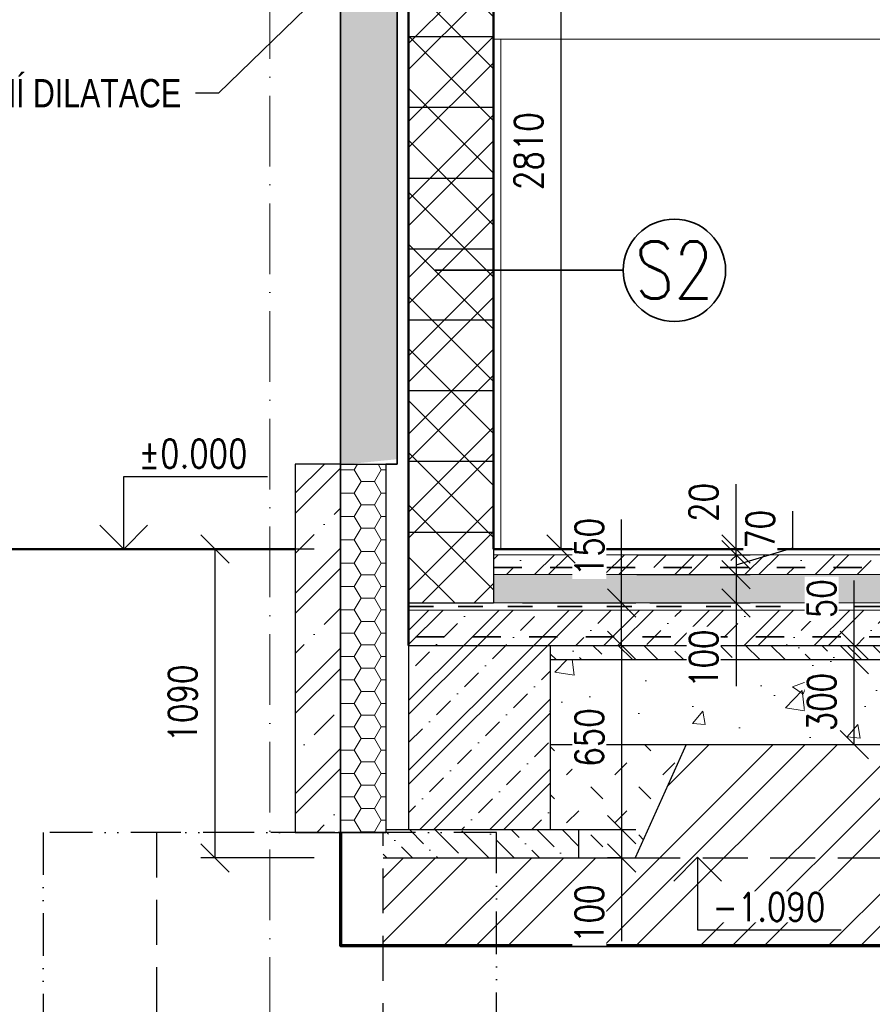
# Model space of a CAD drawing. Header units: millimetres. Extents: x -13560 to 57209, y -1473 to 35717.
# Tile 2 of 22: x 8082 to 11091, y 9372 to 12848. Entities that reach past the tile are written whole.
import ezdxf
from ezdxf import colors
from ezdxf.entities.mleader import LeaderData, LeaderLine
from ezdxf.enums import TextEntityAlignment as Align
from ezdxf.math import Vec2, Vec3

# ---------------------------------------------------------------- set-up
doc = ezdxf.new("R2010")
doc.units = ezdxf.units.MM
doc.header["$LTSCALE"] = 50
for name, pattern in [('A_CARA_15', [7.6, 5, -1.3, 0, -1.3]), ('A_CARA_16', [11.4, 6, -1.8, 0, -1.8, 0, -1.8]), ('B_CARA_04', [4, 2, -2]), ('HIDDEN', [9.524999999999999, 6.35, -3.175]), ('IZOL', [3.5, 1.75, -1.75])]:
    doc.linetypes.add(name, pattern=pattern)
doc.layers.get('Defpoints').update_dxf_attribs({"color": 132})
for name, color, linetype, lineweight in [('CA_HYDROIZOLACE', 62, 'IZOL', 35), ('CA_KOTY', 3, 'Continuous', 25), ('CA_LEHOPL', 93, 'Continuous', 35), ('CA_NEVHRA', 3, 'HIDDEN', 25), ('CA_NEVHRA1', 3, 'A_CARA_16', 25), ('CA_OBKLADY', 5, 'Continuous', 18), ('CA_OSY', 5, 'A_CARA_15', 18), ('CA_POHHRA18', 8, 'Continuous', 18), ('CA_POHHRA25', 7, 'Continuous', 25), ('CA_REZY', 1, 'Continuous', 50), ('CA_SRAFY', 9, 'Continuous', 13), ('CA_SVARSITE', 62, 'B_CARA_04', 35), ('CA_TEXT25', 7, 'Continuous', 25), ('CA_TEXT35', 62, 'Continuous', 35)]:
    doc.layers.add(name, color=color, linetype=linetype, lineweight=lineweight)
doc.layers.add('CA_PK', color=6, linetype='Continuous', lineweight=70, plot=False)
doc.layers.add('Obrysy', color=2, linetype='Continuous')
doc.styles.add('ROMANS', font='romans.shx', dxfattribs={"width": 0.8})
doc.dimstyles.new('A-50_(2.5)', dxfattribs={"dimscale": 50, "dimtxt": 2, "dimasz": 2, "dimexe": 1, "dimexo": 2, "dimgap": 0, "dimtad": 0, "dimdec": 0, "dimrnd": 1, "dimtxsty": 'ROMANS', "dimblk1": 'OBLIQUE', "dimblk2": 'OBLIQUE', "dimsah": 1, "dimcen": 2, "dimclrd": 256, "dimclre": 256, "dimclrt": 256, "dimadec": 1, "dimazin": 2, "dimtfac": 0.7142857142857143, "dimtdec": 0, "dimtmove": 0, "dimatfit": 3, "dimldrblk": 'DOTSMALL', "dimfxl": 7, "dimfxlon": 1, "dimtvp": 1.142857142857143, "dimtfill": 1, "dimtolj": 1, "dimlwd": -1, "dimlwe": -1, "dimarcsym": 0})
pattern_1 = [(45, (0, 0), (-123.7436867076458, 123.7436867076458), []), (45, (49.49747467, 0), (-123.7436867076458, 123.7436867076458), []), (45, (148.4924238, 0), (-74.24621202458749, 173.2411613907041), [70, -35, 0, -35])]

# ---------------------------------------------------------------- blocks, each defined once
blk = doc.blocks.new('_Oblique')
at = {"color": 0, "linetype": 'ByBlock', "lineweight": -2}
blk.add_line((-0.5, -0.5), (0.5, 0.5), dxfattribs=at)
blk = doc.blocks.new('*D59')
at = {"layer": 'CA_KOTY', "transparency": 16777216}
for p, q in [((10610.93903517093, 10979.3272473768), (10610.93903517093, 11208.85105690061)), ((10260.93903517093, 10979.3272473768), (10660.93903517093, 10979.3272473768)), ((10260.93903517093, 10959.3272473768), (10660.93903517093, 10959.3272473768)), ((10610.93903517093, 10959.3272473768), (10610.93903517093, 10979.3272473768))]:
    blk.add_line(p, q, dxfattribs=at)
at = {"layer": 'Defpoints', "color": 0, "transparency": 16777216}
for p in [(9754.988761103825, 10979.3272473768), (9754.988761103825, 10959.3272473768), (10610.93903517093, 10979.3272473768)]:
    blk.add_point(p, dxfattribs=at)
at = {"layer": 'CA_KOTY', "transparency": 16777216, "xscale": 100, "yscale": 100, "zscale": 100}
for p, rotation in [((10610.93903517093, 10979.3272473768), 90), ((10610.93903517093, 10959.3272473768), 270)]:
    blk.add_blockref('_Oblique', p, dxfattribs=dict(at, rotation=rotation))
at = {"layer": 'CA_KOTY', "transparency": 16777216, "insert": (10496.65332088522, 11144.08915213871), "char_height": 100, "attachment_point": 5, "rotation": 90, "style": 'ROMANS', "bg_fill": 3, "box_fill_scale": 1.1, "bg_fill_color": 256, "bg_fill_true_color": 13158600, "bg_fill_transparency": 0}
blk.add_mtext('\\A1;20', dxfattribs=at)
blk = doc.blocks.new('_DotSmall')
at = {"color": 0, "linetype": 'ByBlock', "const_width": 0.5}
blk.add_lwpolyline([(-0.0625, 0, 1), (0.0625, 0, 1)], format="xyb", close=True, dxfattribs=at)
blk = doc.blocks.new('*D70')
at = {"layer": 'CA_KOTY', "transparency": 16777216}
for p, q in [((10206.8793939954, 10789.3272473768), (10206.8793939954, 11083.61296166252)), ((9856.879393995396, 10789.3272473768), (10256.8793939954, 10789.3272473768)), ((10206.8793939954, 10639.3272473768), (10206.8793939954, 10789.3272473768)), ((10054.98876110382, 10639.3272473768), (10256.8793939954, 10639.3272473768))]:
    blk.add_line(p, q, dxfattribs=at)
at = {"layer": 'Defpoints', "color": 0, "transparency": 16777216}
for p in [(9754.988761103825, 10789.3272473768), (10206.8793939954, 10789.3272473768), (9954.988761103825, 10639.3272473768)]:
    blk.add_point(p, dxfattribs=at)
at = {"layer": 'CA_KOTY', "transparency": 16777216, "xscale": 100, "yscale": 100, "zscale": 100}
for p, rotation in [((10206.8793939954, 10789.3272473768), 90), ((10206.8793939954, 10639.3272473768), 270)]:
    blk.add_blockref('_Oblique', p, dxfattribs=dict(at, rotation=rotation))
at = {"layer": 'CA_KOTY', "transparency": 16777216, "insert": (10092.59367970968, 10986.47010451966), "char_height": 100, "attachment_point": 5, "rotation": 90, "style": 'ROMANS', "bg_fill": 3, "box_fill_scale": 1.1, "bg_fill_color": 256, "bg_fill_true_color": 13158600, "bg_fill_transparency": 0}
blk.add_mtext('\\A1;150', dxfattribs=at)
blk = doc.blocks.new('*D71')
at = {"layer": 'CA_KOTY', "transparency": 16777216}
for p, q in [((10810.93903517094, 10984.3272473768), (10810.93903517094, 11113.85105690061)), ((10610.93903517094, 10924.3272473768), (10810.93903517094, 10984.3272473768)), ((10260.93903517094, 10959.3272473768), (10660.93903517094, 10959.3272473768)), ((10610.93903517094, 10959.3272473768), (10610.93903517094, 10889.3272473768)), ((10260.93903517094, 10889.3272473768), (10660.93903517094, 10889.3272473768))]:
    blk.add_line(p, q, dxfattribs=at)
at = {"layer": 'Defpoints', "color": 0, "transparency": 16777216}
for p in [(9754.988761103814, 10959.3272473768), (9754.988761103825, 10889.3272473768), (10610.93903517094, 10889.3272473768)]:
    blk.add_point(p, dxfattribs=at)
at = {"layer": 'CA_KOTY', "transparency": 16777216, "xscale": 100, "yscale": 100, "zscale": 100, "rotation": 270}
blk.add_blockref('_Oblique', (10610.93903517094, 10889.3272473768), dxfattribs=at)
at = {"layer": 'CA_KOTY', "transparency": 16777216, "insert": (10696.65332088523, 11049.08915213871), "char_height": 100, "attachment_point": 5, "rotation": 90, "style": 'ROMANS', "bg_fill": 3, "box_fill_scale": 1.1, "bg_fill_color": 256, "bg_fill_true_color": 13158600, "bg_fill_transparency": 0}
blk.add_mtext('\\A1;70', dxfattribs=at)
at = {"layer": 'CA_KOTY', "transparency": 16777216, "xscale": 100, "yscale": 100, "zscale": 100, "rotation": 90}
blk.add_blockref('_Oblique', (10610.93903517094, 10959.3272473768), dxfattribs=at)
blk = doc.blocks.new('*D72')
at = {"layer": 'CA_KOTY', "transparency": 16777216}
for p, q in [((11027.47774533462, 10639.3272473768), (11027.47774533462, 10868.85105690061)), ((10677.47774533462, 10639.3272473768), (11077.47774533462, 10639.3272473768)), ((11027.47774533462, 10589.3272473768), (11027.47774533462, 10639.3272473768)), ((10677.47774533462, 10589.3272473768), (11077.47774533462, 10589.3272473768))]:
    blk.add_line(p, q, dxfattribs=at)
at = {"layer": 'Defpoints', "color": 0, "transparency": 16777216}
for p in [(9954.988761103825, 10639.3272473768), (11027.47774533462, 10639.3272473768), (9954.988761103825, 10589.3272473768)]:
    blk.add_point(p, dxfattribs=at)
at = {"layer": 'CA_KOTY', "transparency": 16777216, "xscale": 100, "yscale": 100, "zscale": 100}
for p, rotation in [((11027.47774533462, 10639.3272473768), 90), ((11027.47774533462, 10589.3272473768), 270)]:
    blk.add_blockref('_Oblique', p, dxfattribs=dict(at, rotation=rotation))
at = {"layer": 'CA_KOTY', "transparency": 16777216, "insert": (10913.1920310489, 10804.08915213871), "char_height": 100, "attachment_point": 5, "rotation": 90, "style": 'ROMANS', "bg_fill": 3, "box_fill_scale": 1.1, "bg_fill_color": 256, "bg_fill_true_color": 13158600, "bg_fill_transparency": 0}
blk.add_mtext('\\A1;50', dxfattribs=at)
blk = doc.blocks.new('*D73')
at = {"layer": 'CA_KOTY', "transparency": 16777216}
for p, q in [((9121.35009748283, 10979.3272473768), (8721.35009748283, 10979.3272473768)), ((8771.35009748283, 10979.3272473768), (8771.35009748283, 9889.327247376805)), ((9121.35009748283, 9889.327247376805), (8721.35009748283, 9889.327247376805))]:
    blk.add_line(p, q, dxfattribs=at)
at = {"layer": 'Defpoints', "color": 0, "transparency": 16777216}
for p in [(9754.988761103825, 10979.3272473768), (8771.35009748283, 9889.327247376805), (9364.988761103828, 9889.327247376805)]:
    blk.add_point(p, dxfattribs=at)
at = {"layer": 'CA_KOTY', "transparency": 16777216, "xscale": 100, "yscale": 100, "zscale": 100}
for p, rotation in [((8771.35009748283, 10979.3272473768), 90), ((8771.35009748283, 9889.327247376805), 270)]:
    blk.add_blockref('_Oblique', p, dxfattribs=dict(at, rotation=rotation))
at = {"layer": 'CA_KOTY', "transparency": 16777216, "insert": (8657.064383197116, 10434.3272473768), "char_height": 100, "attachment_point": 5, "rotation": 90, "style": 'ROMANS', "bg_fill": 3, "box_fill_scale": 1.1, "bg_fill_color": 256, "bg_fill_true_color": 13158600, "bg_fill_transparency": 0}
blk.add_mtext('\\A1;1090', dxfattribs=at)
blk = doc.blocks.new('*D74')
at = {"layer": 'CA_KOTY', "transparency": 16777216}
for p, q in [((10677.47774533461, 10589.32724737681), (11077.47774533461, 10589.32724737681)), ((11027.47774533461, 10289.32724737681), (11027.47774533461, 10589.32724737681)), ((10677.47774533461, 10289.32724737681), (11077.47774533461, 10289.32724737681))]:
    blk.add_line(p, q, dxfattribs=at)
at = {"layer": 'Defpoints', "color": 0, "transparency": 16777216}
for p in [(9954.988761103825, 10589.32724737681), (11027.47774533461, 10589.32724737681), (9954.988761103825, 10289.32724737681)]:
    blk.add_point(p, dxfattribs=at)
at = {"layer": 'CA_KOTY', "transparency": 16777216, "xscale": 100, "yscale": 100, "zscale": 100}
for p, rotation in [((11027.47774533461, 10589.32724737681), 90), ((11027.47774533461, 10289.32724737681), 270)]:
    blk.add_blockref('_Oblique', p, dxfattribs=dict(at, rotation=rotation))
at = {"layer": 'CA_KOTY', "transparency": 16777216, "insert": (10913.1920310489, 10439.3272473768), "char_height": 100, "attachment_point": 5, "rotation": 90, "style": 'ROMANS', "bg_fill": 3, "box_fill_scale": 1.1, "bg_fill_color": 256, "bg_fill_true_color": 13158600, "bg_fill_transparency": 0}
blk.add_mtext('\\A1;300', dxfattribs=at)
blk = doc.blocks.new('*U76')
at = {"layer": 'Defpoints'}
blk.add_line((-150, 0), (150, 0), dxfattribs=at)
blk = doc.blocks.new('*U77')
at = {"layer": 'Defpoints', "color": 0, "linetype": 'ByBlock', "lineweight": -2, "transparency": 16777216}
for p in [(1.83697019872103e-13, 3000), (1.683889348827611e-13, 2750), (1.530808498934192e-13, 2500), (1.377727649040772e-13, 2250), (1.224646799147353e-13, 2000), (1.071565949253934e-13, 1750), (9.184850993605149e-14, 1500), (7.654042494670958e-14, 1250), (6.123233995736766e-14, 1000), (4.592425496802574e-14, 750), (3.061616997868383e-14, 500), (1.530808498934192e-14, 250), (0, 0)]:
    blk.add_blockref('*U76', p, dxfattribs=at)
blk = doc.blocks.new('*D78')
at = {"layer": 'CA_KOTY', "transparency": 16777216}
for p, q in [((9854.988761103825, 13789.32724737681), (10042.882207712, 13789.32724737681)), ((9992.882207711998, 10979.3272473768), (9992.882207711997, 13789.32724737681)), ((9854.988761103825, 10979.3272473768), (10042.882207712, 10979.3272473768))]:
    blk.add_line(p, q, dxfattribs=at)
at = {"layer": 'Defpoints', "color": 0, "transparency": 16777216}
for p in [(9754.988761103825, 13789.32724737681), (9992.882207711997, 13789.32724737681), (9754.988761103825, 10979.3272473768)]:
    blk.add_point(p, dxfattribs=at)
at = {"layer": 'CA_KOTY', "transparency": 16777216, "xscale": 100, "yscale": 100, "zscale": 100}
for p, rotation in [((9992.882207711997, 13789.32724737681), 90), ((9992.882207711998, 10979.3272473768), 270)]:
    blk.add_blockref('_Oblique', p, dxfattribs=dict(at, rotation=rotation))
at = {"layer": 'CA_KOTY', "transparency": 16777216, "insert": (9878.596493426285, 12384.3272473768), "char_height": 100, "attachment_point": 5, "rotation": 90, "style": 'ROMANS', "bg_fill": 3, "box_fill_scale": 1.1, "bg_fill_color": 256, "bg_fill_true_color": 13158600, "bg_fill_transparency": 0}
blk.add_mtext('\\A1;2810', dxfattribs=at)
blk = doc.blocks.new('*D80')
at = {"layer": 'CA_KOTY', "transparency": 16777216}
for p, q in [((10054.98876110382, 10639.3272473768), (10256.8793939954, 10639.3272473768)), ((10206.8793939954, 10639.3272473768), (10206.8793939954, 9989.327247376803)), ((10054.98876110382, 9989.327247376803), (10256.8793939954, 9989.327247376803))]:
    blk.add_line(p, q, dxfattribs=at)
at = {"layer": 'Defpoints', "color": 0, "transparency": 16777216}
for p in [(9954.988761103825, 10639.3272473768), (9954.988761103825, 9989.327247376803), (10206.8793939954, 9989.327247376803)]:
    blk.add_point(p, dxfattribs=at)
at = {"layer": 'CA_KOTY', "transparency": 16777216, "xscale": 100, "yscale": 100, "zscale": 100}
for p, rotation in [((10206.8793939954, 10639.3272473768), 90), ((10206.8793939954, 9989.327247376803), 270)]:
    blk.add_blockref('_Oblique', p, dxfattribs=dict(at, rotation=rotation))
at = {"layer": 'CA_KOTY', "transparency": 16777216, "insert": (10092.59367970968, 10314.3272473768), "char_height": 100, "attachment_point": 5, "rotation": 90, "style": 'ROMANS', "bg_fill": 3, "box_fill_scale": 1.1, "bg_fill_color": 256, "bg_fill_true_color": 13158600, "bg_fill_transparency": 0}
blk.add_mtext('\\A1;650', dxfattribs=at)
blk = doc.blocks.new('*D81')
at = {"layer": 'CA_KOTY', "transparency": 16777216}
for p, q in [((10054.98876110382, 9989.327247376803), (10256.8793939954, 9989.327247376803)), ((10206.8793939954, 9989.327247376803), (10206.8793939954, 9889.327247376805)), ((10206.8793939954, 9889.327247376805), (10156.8793939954, 9889.327247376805)), ((10206.8793939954, 9889.327247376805), (10206.8793939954, 9595.041533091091))]:
    blk.add_line(p, q, dxfattribs=at)
at = {"layer": 'Defpoints', "color": 0, "transparency": 16777216}
for p in [(9954.988761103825, 9989.327247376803), (10206.8793939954, 9889.327247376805), (10254.98876110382, 9889.327247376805)]:
    blk.add_point(p, dxfattribs=at)
at = {"layer": 'CA_KOTY', "transparency": 16777216, "xscale": 100, "yscale": 100, "zscale": 100}
for p, rotation in [((10206.8793939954, 9989.327247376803), 90), ((10206.8793939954, 9889.327247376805), 270)]:
    blk.add_blockref('_Oblique', p, dxfattribs=dict(at, rotation=rotation))
at = {"layer": 'CA_KOTY', "transparency": 16777216, "insert": (10092.59367970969, 9692.184390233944), "char_height": 100, "attachment_point": 5, "rotation": 90, "style": 'ROMANS', "bg_fill": 3, "box_fill_scale": 1.1, "bg_fill_color": 256, "bg_fill_true_color": 13158600, "bg_fill_transparency": 0}
blk.add_mtext('\\A1;100', dxfattribs=at)
blk = doc.blocks.new('*D82')
at = {"layer": 'CA_KOTY', "transparency": 16777216}
for p, q in [((10306.8793939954, 10889.3272473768), (10660.93903517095, 10889.3272473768)), ((10610.93903517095, 10889.3272473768), (10610.93903517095, 10789.32724737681)), ((10306.8793939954, 10789.32724737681), (10660.93903517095, 10789.32724737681)), ((10610.93903517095, 10789.32724737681), (10610.93903517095, 10495.04153309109))]:
    blk.add_line(p, q, dxfattribs=at)
at = {"layer": 'Defpoints', "color": 0, "transparency": 16777216}
for p in [(10206.8793939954, 10889.3272473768), (10206.8793939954, 10789.32724737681), (10610.93903517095, 10789.32724737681)]:
    blk.add_point(p, dxfattribs=at)
at = {"layer": 'CA_KOTY', "transparency": 16777216, "xscale": 100, "yscale": 100, "zscale": 100}
for p, rotation in [((10610.93903517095, 10889.3272473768), 90), ((10610.93903517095, 10789.32724737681), 270)]:
    blk.add_blockref('_Oblique', p, dxfattribs=dict(at, rotation=rotation))
at = {"layer": 'CA_KOTY', "transparency": 16777216, "insert": (10496.65332088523, 10592.18439023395), "char_height": 100, "attachment_point": 5, "rotation": 90, "style": 'ROMANS', "bg_fill": 3, "box_fill_scale": 1.1, "bg_fill_color": 256, "bg_fill_true_color": 13158600, "bg_fill_transparency": 0}
blk.add_mtext('\\A1;100', dxfattribs=at)
blk = doc.blocks.new('_Dot')
at = {"layer": 'Obrysy', "color": 0, "lineweight": -2}
blk.add_line((-0.5, 0), (-1, 0), dxfattribs=at)
at = {"layer": 'Obrysy', "color": 0, "const_width": 0.5}
blk.add_lwpolyline([(-0.25, 0, 1), (0.25, 0, 1)], format="xyb", close=True, dxfattribs=at)
blk = doc.blocks.new('bub')
at = {"layer": 'CA_TEXT35'}
blk.add_circle((0, 361.6071428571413), 361.6071428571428, dxfattribs=at)
at = {"layer": 'CA_TEXT35', "style": 'ROMANS', "width": 0.8}
blk.add_attdef('C', text='', height=401.7857142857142, dxfattribs=at).set_placement((-1.630361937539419, 364.4432783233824), align=Align.MIDDLE_CENTER)

msp = doc.modelspace()

# ---------------------------------------------------------------- hatches: boundary and pattern name
at = {"layer": 'CA_SRAFY'}
h = msp.add_hatch(dxfattribs=at)
h.set_pattern_fill('FP_72', color=252, angle=246.4219999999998, style=0, pattern_type=2)
h.set_pattern_definition([(156.4219999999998, (9405.049539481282, 28572.20921423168), (-198.7689454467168, 1.16725515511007e-05), [34.321, -18.106, 90.33200000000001, -18.106, -56.00899999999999]), (156.4219999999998, (9405.049539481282, 28572.20921423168), (-198.7689454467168, 1.16725515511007e-05), [-160.865, 34.321, -21.688]), (203.5779999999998, (9405.049030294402, 28520.16017603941), (0.0003709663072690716, -86.74896915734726), [34.32099999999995, -18.10599999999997, 90.33199999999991, -18.10599999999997, -56.00899999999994]), (203.5779999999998, (9405.049030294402, 28520.16017603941), (0.0003709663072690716, -86.74896915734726), [-160.8649999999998, 34.32099999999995, -21.68799999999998]), (90, (9405.049030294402, 28520.16017603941), (-198.768, 7.247535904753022e-13), [52.049, -34.699]), (90, (9226.158401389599, 28563.53500433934), (-198.768, 7.247535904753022e-13), [52.049, -34.699]), (179.9999999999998, (9373.592126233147, 28506.43065806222), (-2.984279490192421e-13, -86.75), [16.593, -182.175]), (179.9999999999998, (9274.208238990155, 28549.80606499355), (-2.984279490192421e-13, -86.75), [16.593, -182.175]), (179.9999999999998, (9373.591947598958, 28585.93831624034), (-2.984279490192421e-13, -86.75), [16.593, -182.175]), (179.9999999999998, (9274.208976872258, 28629.31332317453), (-2.984279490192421e-13, -86.75), [16.593, -182.175])])
h.paths.add_polyline_path([(9414.987703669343, 15887.53536236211), (9214.987703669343, 15887.5353623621), (9214.987703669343, 11276.71900518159), (9414.987703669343, 11296.71896760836)])
h = msp.add_hatch(dxfattribs=at)
h.set_pattern_fill('ZDIVO-STR_PEV', color=256, scale=65)
h.set_pattern_definition([(45, (0, 0), (-137.8858223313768, 137.8858223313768), []), (45, (91.92388152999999, 0), (-137.8858223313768, 137.8858223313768), []), (135, (0, 0), (-91.92388155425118, -91.92388155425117), [])])
h.paths.add_polyline_path([(9754.988761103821, 13789.3272473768), (9454.988761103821, 13789.3272473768), (9454.988761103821, 10789.3272473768), (9754.988761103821, 10789.3272473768), (9754.988761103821, 10979.3272473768)])
h.paths.add_polyline_path([(13354.98876110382, 13989.3272473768), (13204.98876110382, 13989.3272473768), (13204.98876110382, 10979.3272473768), (13204.98876110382, 10789.3272473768), (13354.98876110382, 10789.3272473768), (13354.98876110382, 10979.3272473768)])
h.paths.add_polyline_path([(15154.98876110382, 12039.3272473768), (14854.98876110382, 12039.3272473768), (14854.98876110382, 10979.3272473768), (14854.98876110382, 10789.3272473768), (15154.98876110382, 10789.3272473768), (15154.98876110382, 10879.3272473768)])
h.paths.add_polyline_path([(15154.98876110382, 13789.3272473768), (14854.98876110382, 13789.3272473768), (14854.98876110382, 13039.32724737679), (15154.98876110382, 13039.32724737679)])
h.paths.add_polyline_path([(9629.988761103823, 14639.3272473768), (9454.988761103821, 14639.3272473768), (9454.988761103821, 14151.8272473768), (9629.988761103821, 14151.8272473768)])
h = msp.add_hatch(dxfattribs=at)
h.set_pattern_fill('ZELEZOBETON', color=252, scale=50)
h.set_pattern_definition([(45, (0, 0), (-176.7766952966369, 176.7766952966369), []), (45, (70.7106781, 0), (-176.7766952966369, 176.7766952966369), []), (45, (212.132034, 0), (-106.0660171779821, 247.4873734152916), [100, -50, 0, -50])])
h.paths.add_polyline_path([(9214.987703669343, 11279.3272473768), (9054.987703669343, 11279.3272473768), (9054.987703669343, 9979.327247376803), (9214.987703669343, 9979.327247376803)])
at = {"layer": 'CA_SRAFY', "transparency": 33554687}
h = msp.add_hatch(dxfattribs=at)
h.set_pattern_fill('HONEY', color=252, scale=15)
h.set_pattern_definition([(0, (0, 0), (71.4375, 41.24445), [47.625, -95.25]), (120, (0, 0), (-71.43749146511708, 41.24446478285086), [47.62499999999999, -95.24999999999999]), (59.99999999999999, (0, 0), (8.534882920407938e-06, 82.48891478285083), [-95.25, 47.625])])
h.paths.add_polyline_path([(9374.987703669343, 11279.3272473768), (9214.987703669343, 11279.3272473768), (9214.987703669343, 9979.327247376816), (9374.987703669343, 9979.327247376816)])
at = {"layer": 'CA_SRAFY'}
h = msp.add_hatch(dxfattribs=at)
h.set_pattern_fill('ZELEZOBETON', color=256, scale=35)
h.set_pattern_definition(pattern_1)
h.paths.add_polyline_path([(13204.98876110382, 10959.3272473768), (9754.988761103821, 10959.3272473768), (9754.988761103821, 10889.3272473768), (13204.98876110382, 10889.3272473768)])
h.paths.add_polyline_path([(14854.98876110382, 10959.3272473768), (13354.98876110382, 10959.3272473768), (13354.98876110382, 10889.3272473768), (14854.98876110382, 10889.3272473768)])
at = {"layer": 'CA_SRAFY', "transparency": 33554687}
h = msp.add_hatch(dxfattribs=at)
h.set_pattern_fill('HONEY', color=256, scale=15, angle=15)
h.set_pattern_definition([(15, (0, 0), (58.32847705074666, 58.32846498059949), [47.625, -95.25]), (135, (0, 0), (-79.67817096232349, 21.34971039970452), [47.625, -95.25]), (74.99999999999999, (0, 0), (-21.34969391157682, 79.67817538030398), [-95.25, 47.625])])
h.paths.add_polyline_path([(14854.98876110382, 10889.3272473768), (13354.98876110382, 10889.3272473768), (13354.98876110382, 10789.3272473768), (14854.98876110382, 10789.3272473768)])
h.paths.add_polyline_path([(13204.98876110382, 10889.3272473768), (9754.988761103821, 10889.3272473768), (9754.988761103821, 10789.3272473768), (13204.98876110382, 10789.3272473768)])
at = {"layer": 'CA_SRAFY'}
h = msp.add_hatch(dxfattribs=at)
h.set_pattern_fill('ZELEZOBETON', color=256, scale=35)
h.set_pattern_definition(pattern_1)
h.paths.add_polyline_path([(15154.98876110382, 10764.3272473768), (9454.988761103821, 10764.3272473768), (9454.988761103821, 10639.3272473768), (15154.98876110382, 10639.3272473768)])
h = msp.add_hatch(dxfattribs=at)
h.set_pattern_fill('ZELEZOBETON', color=256, scale=35)
h.set_pattern_definition(pattern_1)
h.paths.add_polyline_path([(15154.98876110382, 10639.3272473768), (14654.98876110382, 10639.3272473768), (14654.98876110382, 9989.3272473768), (15154.98876110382, 9989.3272473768)])
h.paths.add_polyline_path([(9954.988761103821, 10639.3272473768), (9454.988761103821, 10639.3272473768), (9454.988761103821, 9989.3272473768), (9954.988761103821, 9989.3272473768)])
at = {"layer": 'CA_SRAFY', "transparency": 33554687}
h = msp.add_hatch(dxfattribs=at)
h.set_pattern_fill('ANSI36', color=256, scale=20, angle=90)
h.set_pattern_definition([(135, (0, 0), (-123.4785216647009, 33.67596045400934), [158.75, -31.75, 0, -31.75])])
h.paths.add_polyline_path([(14654.98876110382, 10639.3272473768), (9954.988761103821, 10639.3272473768), (9954.988761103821, 10589.3272473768), (14654.98876110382, 10589.3272473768)])
h = msp.add_hatch(dxfattribs=at)
h.set_pattern_fill('AR-CONC', color=256, scale=3)
h.set_pattern_definition([(49.99999999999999, (0, 0), (546.554006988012, -47.81725661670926), [57.15000000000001, -628.6500000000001]), (355, (0, 0), (-105.728477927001, 573.1699286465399), [45.72, -502.92]), (100.451, (45.546, -3.98475), (440.8275049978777, 525.3500634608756), [48.57000000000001, -534.27]), (46.18420000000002, (0, 152.4), (813.2371226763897, -126.1269837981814), [85.72499999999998, -942.9749999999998]), (96.6356, (67.7697, 141.8895), (712.2127033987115, 742.2766676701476), [72.855, -801.405]), (351.1840000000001, (0, 152.4), (712.2138174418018, 742.2753535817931), [68.58, -754.38]), (21, (76.19999999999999, 114.3), (454.8446395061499, -306.7965555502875), [57.15000000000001, -628.6500000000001]), (326.0000000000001, (76.19999999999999, 114.3), (185.4060850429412, 552.5638983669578), [45.72, -502.92]), (71.4514, (114.1035, 88.7337), (640.2494723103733, 245.7685731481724), [48.57000000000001, -534.27]), (37.50000000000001, (0, 0), (9.26580975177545, 253.6651166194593), [0, -496.824, 0, -510.54, 0, -504.825]), (7.499999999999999, (0, 0), (200.4589875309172, 300.5417244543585), [0, -291.0839999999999, 0, -485.394, 0, -192.405]), (327.5, (-169.926, 0), (406.7717855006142, -17.18623197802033), [0, -190.5, 0, -594.36, 0, -788.67]), (317.5, (-246.126, 0), (444.3875441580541, 76.27947309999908), [0, -247.65, 0, -394.716, 0, -560.0699999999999])])
h.paths.add_polyline_path([(14654.98876110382, 10589.3272473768), (9954.988761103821, 10589.3272473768), (9954.988761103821, 10289.3272473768), (14654.98876110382, 10289.3272473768)])
h = msp.add_hatch(dxfattribs=at)
h.set_pattern_fill('ZEM_PUVODNI', color=256, scale=80)
h.set_pattern_definition([(45, (0, 0), (-226.2741699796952, 226.2741699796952), []), (45, (113.1370848, 0), (-226.2741699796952, 226.2741699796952), []), (45, (226.2741696, 0), (-226.2741699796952, 226.2741699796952), [])])
h.paths.add_polyline_path([(14174.98876110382, 10289.3272473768), (10434.98876110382, 10289.3272473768), (10254.98876110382, 9889.327247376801), (9364.988761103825, 9889.327247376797), (9364.988761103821, 9579.701365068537), (16524.35021154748, 9579.70136506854), (16524.35021154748, 10479.32724796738), (15729.98876139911, 10479.32724796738), (15454.98876110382, 9889.327247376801), (14354.98876110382, 9889.327247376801)])
h = msp.add_hatch(dxfattribs=at)
h.set_pattern_fill('ZEM_NASYPANA', color=256, scale=60)
h.set_pattern_definition([(45, (0, 0), (0, 169.7056274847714), [60, -180]), (135, (127.27922064, 84.85281371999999), (-169.7056274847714, 1.332267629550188e-14), [60, -180])])
h.paths.add_polyline_path([(15729.98876139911, 10479.32724796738), (15154.98876110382, 10479.32724796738), (15154.98876110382, 9989.3272473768), (15254.98876110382, 9989.3272473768), (15254.98876110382, 9889.327247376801), (15454.98876110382, 9889.327247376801)])
h.paths.add_polyline_path([(14654.98876110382, 10289.3272473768), (14174.98876110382, 10289.3272473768), (14354.98876110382, 9889.327247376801), (14554.98876110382, 9889.327247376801), (14554.98876110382, 9989.3272473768), (14654.98876110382, 9989.3272473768)])
h.paths.add_polyline_path([(10434.98876110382, 10289.3272473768), (9954.988761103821, 10289.3272473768), (9954.988761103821, 9989.3272473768), (10054.98876110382, 9989.3272473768), (10054.98876110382, 9889.327247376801), (10254.98876110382, 9889.327247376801)])
h = msp.add_hatch(dxfattribs=at)
h.set_pattern_fill('ANSI36', color=256, scale=20, angle=90)
h.set_pattern_definition([(135, (0, -40), (-123.4785216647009, 33.67596045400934), [158.75, -31.75, 0, -31.75])])
h.paths.add_polyline_path([(10054.98876110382, 9989.3272473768), (9954.988761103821, 9989.3272473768), (9374.987703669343, 9989.3272473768), (9374.987703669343, 9939.327247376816), (9764.98876110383, 9939.327247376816), (9764.98876110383, 9889.327247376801), (10054.98876110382, 9889.327247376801)])
h.paths.add_polyline_path([(9764.98876110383, 9939.327247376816), (9374.987703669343, 9939.327247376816), (9364.988761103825, 9939.327247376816), (9364.988761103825, 9889.327247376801), (9764.98876110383, 9889.327247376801)])

# ---------------------------------------------------------------- linework, layer by layer
at = {"layer": 'CA_HYDROIZOLACE'}
msp.add_lwpolyline([(9454.988761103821, 10776.8272473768), (15167.48876110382, 10776.8272473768), (15167.48876110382, 11229.3272473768)], dxfattribs=at)
at = {"layer": 'CA_KOTY'}
for points in [[(8365.625361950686, 11063.3272896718), (8449.625403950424, 10979.32724767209), (8533.625445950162, 11063.3272896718), (8449.625403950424, 10979.32724767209), (8365.625361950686, 11063.3272896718), (8449.625403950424, 10979.32724767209), (8449.625403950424, 11235.24395192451), (8956.7593641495, 11235.24395192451)], [(10390.93617744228, 9807.473034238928), (10474.93621944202, 9891.473076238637), (10558.93626144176, 9807.473034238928), (10474.93621944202, 9891.473076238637), (10390.93617744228, 9807.473034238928), (10474.93621944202, 9891.473076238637), (10474.93621944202, 9635.556371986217), (10982.07017964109, 9635.556371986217)]]:
    msp.add_lwpolyline(points, dxfattribs=at)
at = {"layer": 'CA_LEHOPL'}
for p, q in [((9214.987703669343, 15887.5353623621), (9214.987703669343, 11279.3272473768)), ((9414.987703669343, 11279.3272473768), (9414.987703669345, 15887.5353623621)), ((9214.987703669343, 11279.3272473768), (9214.987703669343, 10979.3272473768)), ((9374.987703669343, 11279.3272473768), (9414.987703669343, 11279.3272473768))]:
    msp.add_line(p, q, dxfattribs=at)
at = {"layer": 'CA_NEVHRA', "ltscale": 0.5}
msp.add_line((10254.98876110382, 9889.327247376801), (14354.98876110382, 9889.327247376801), dxfattribs=at)
msp.add_lwpolyline([(8564.988761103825, 8979.327247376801), (9364.988761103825, 8979.327247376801), (9364.988761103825, 9979.327247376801), (8564.988761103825, 9979.327247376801)], close=True, dxfattribs=at)
at = {"layer": 'CA_NEVHRA1', "ltscale": 0.5}
msp.add_lwpolyline([(8164.988761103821, 8979.327247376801), (9764.988761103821, 8979.327247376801), (9764.98876110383, 9979.327247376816), (8164.98876110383, 9979.327247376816)], close=True, dxfattribs=at)
at = {"layer": 'CA_OBKLADY'}
for p, q in [((9754.988761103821, 12779.3272473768), (13204.98876110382, 12779.3272473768)), ((9779.988761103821, 10979.3272473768), (9779.988761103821, 12779.3272473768))]:
    msp.add_line(p, q, dxfattribs=at)
at = {"layer": 'CA_PK'}
msp.add_lwpolyline([(9214.987703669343, 9979.327247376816), (9214.987703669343, 9579.70136506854), (16524.35021154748, 9579.70136506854), (16524.35021154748, 11187.26852073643)], dxfattribs=at)
at = {"layer": 'CA_POHHRA18'}
for p, q in [((9754.988761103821, 10959.3272473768), (13204.98876110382, 10959.3272473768)), ((9754.988761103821, 10889.3272473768), (13204.98876110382, 10889.3272473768)), ((9454.988761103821, 10789.3272473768), (15154.98876110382, 10789.3272473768))]:
    msp.add_line(p, q, dxfattribs=at)
msp.add_lwpolyline([(9454.988761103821, 10764.3272473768), (15179.98876110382, 10764.3272473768), (15179.98876110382, 11229.3272473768)], dxfattribs=at)
at = {"layer": 'CA_POHHRA25'}
for p, q in [((9214.987703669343, 11279.3272473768), (9374.987703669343, 11279.3272473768)), ((9374.987703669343, 11279.3272473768), (9374.987703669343, 9979.327247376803)), ((9214.987703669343, 10979.3272473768), (9214.987703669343, 9979.327247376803)), ((9754.988761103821, 10979.3272473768), (9754.988761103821, 10789.3272473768)), ((9454.988761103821, 10639.3272473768), (9454.988761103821, 9989.3272473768)), ((9454.988761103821, 10639.3272473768), (15154.98876110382, 10639.3272473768)), ((9954.988761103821, 10639.3272473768), (9954.988761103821, 9989.3272473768)), ((9954.988761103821, 10589.3272473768), (14654.98876110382, 10589.3272473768)), ((9954.988761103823, 10289.3272473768), (14654.98876110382, 10289.3272473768)), ((10434.98876110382, 10289.3272473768), (10254.98876110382, 9889.327247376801)), ((9214.987703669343, 9979.327247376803), (9374.987703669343, 9979.327247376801)), ((9374.987703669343, 9989.3272473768), (9954.988761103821, 9989.3272473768)), ((9954.988761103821, 9989.3272473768), (10054.98876110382, 9989.3272473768)), ((10054.98876110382, 9989.3272473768), (10054.98876110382, 9889.327247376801)), ((9364.988761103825, 9889.327247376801), (10254.98876110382, 9889.327247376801))]:
    msp.add_line(p, q, dxfattribs=at)
msp.add_lwpolyline([(9054.987703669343, 9979.327247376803), (9214.987703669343, 9979.327247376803), (9214.987703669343, 11279.3272473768), (9054.987703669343, 11279.3272473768)], close=True, dxfattribs=at)
at = {"layer": 'CA_REZY'}
for p, q in [((9454.988761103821, 14729.3272473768), (9454.988761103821, 10639.3272473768)), ((9754.988761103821, 13989.3272473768), (9754.988761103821, 10979.3272473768)), ((5001.668156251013, 10979.3272473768), (9054.987703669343, 10979.3272473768)), ((9754.988761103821, 10979.3272473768), (13204.98876110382, 10979.3272473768))]:
    msp.add_line(p, q, dxfattribs=at)
at = {"layer": 'CA_SVARSITE'}
for p, q in [((9754.988761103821, 10914.3272473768), (13204.98876110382, 10914.3272473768)), ((9479.988761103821, 10669.3272473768), (15129.98876110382, 10669.3272473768))]:
    msp.add_line(p, q, dxfattribs=at)
at = {"layer": 'CA_TEXT35'}
msp.add_line((10212.19642857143, 11963.5), (9548.988761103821, 11963.5), dxfattribs=at)

# ---------------------------------------------------------------- block references
at = {"layer": 'CA_TEXT35', "xscale": 0.5, "yscale": 0.5, "zscale": 0.5}
msp.add_blockref('bub', (10393, 11782.69642857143), dxfattribs=at).add_auto_attribs({'C': 'S2'})
at = {"layer": 'Defpoints'}
msp.add_blockref('*U77', (9604.988761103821, 10789.3272473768), dxfattribs=at)

# ---------------------------------------------------------------- texts
at = {"layer": 'CA_KOTY', "insert": (8502.526160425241, 11266.24395192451), "char_height": 100.00004999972, "attachment_point": 7, "style": 'ROMANS', "bg_fill": 3, "box_fill_scale": 1.05, "bg_fill_color": 256, "bg_fill_transparency": 0}
msp.add_mtext('%%P0.000', dxfattribs=at)

# ---------------------------------------------------------------- leaders
at = {"layer": 'CA_TEXT25'}
ml = msp.add_multileader_mtext('Standard', dxfattribs=at)
ml.set_content('\\A1;\\pxql,t38.4,40,41.6,43.2,44.8,46.4,48,49.6,51.2;- STŘEŠNÍ PVC FÓLIE^I^I^Itl. 1,5mm\\P- SEPARAČNÍ VRSTVA-GEOTEXTILIE 300g/m{\\H0.7x;\\S2^ ;}\\P- SPÁDOVÉ KLÍNY pro spád 3%^I^Itl. 20÷185mm\\P- TEPELNÁ IZOLACE EPS 100^I^Itl. 160mm\\P- PAROZÁBRANA-modifikovaný SBS pás\\P- PANELY SPIROLL-běžné vyztužení^Itl. 150mm\\P- PŘIZNANÝ POVRCH + NÁTĚR', color=256, style='ROMANS')
ml.set_leader_properties()
ml.set_arrow_properties(name='DOT')
ml.build(insert=Vec2(0, 0))
ml.multileader.update_dxf_attribs({"text_right_attachment_type": 6, "dogleg_length": 5, "arrow_head_size": 25})
ctx = ml.context
ctx.base_point, ctx.char_height, ctx.arrow_head_size, ctx.landing_gap_size, ctx.plane_origin, ctx.plane_x_axis, ctx.plane_y_axis = Vec3(12122.01998678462, 16021.25946219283), 100, 25, 0, Vec3(-5554.297206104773, 18403.6300761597), Vec3(1, -2.66145284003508e-12), Vec3(2.66145284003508e-12, 1)
ctx.right_attachment = 6
notes = []
notes.append((ctx, [(0, (1, 1, 0), (12117.01998679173, 16021.25946219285), (1, -2.661452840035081e-12), 4.999999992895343, [(5, [(12117.01998679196, 13989.58741616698), (12117.01998679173, 14151.8272473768), (12117.01998679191, 14422.9719343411), (12117.01998679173, 14073.55798819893), (12117.01998679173, 14234.50159039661), (12117.01998679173, 14348.79484384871)], 0, [])])]))
ctx.mtext.insert, ctx.mtext.text_direction, ctx.mtext.rotation, ctx.mtext.defined_height, ctx.mtext.line_spacing_style, ctx.mtext.flow_direction = Vec3(12122.01998678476, 16071.25946219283), Vec3(1, -2.66145284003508e-12), 6.283185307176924, 66.66666666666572, 2, 5
for ctx, leaders in notes:
    for number, flags, end, landing, length, lines in leaders:
        leader = LeaderData()
        leader.index, (leader.has_last_leader_line, leader.has_dogleg_vector, leader.attachment_direction) = number, flags
        leader.last_leader_point, leader.dogleg_vector, leader.dogleg_length = Vec3(end), Vec3(landing), length
        for number, points, colour, breaks in lines:
            line = LeaderLine()
            line.index, line.vertices, line.color, line.breaks = number, Vec3.list(points), colors.encode_raw_color(colour), breaks
            leader.lines.append(line)
        ctx.leaders.append(leader)

# ---------------------------------------------------------------- next in the draw order: texts
at = {"layer": 'CA_KOTY', "insert": (10527.83697591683, 9666.556371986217), "char_height": 100.00004999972, "attachment_point": 7, "style": 'ROMANS', "bg_fill": 3, "box_fill_scale": 1.05, "bg_fill_color": 256, "bg_fill_transparency": 0}
msp.add_mtext('-1.090', dxfattribs=at)

# ---------------------------------------------------------------- next in the draw order: dimensions: what is measured, and where the dimension line sits
at = {"layer": 'CA_KOTY'}
dim = msp.add_linear_dim(base=(10610.93903517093, 10979.3272473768), p1=(9754.988761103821, 10959.3272473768), p2=(9754.988761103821, 10979.3272473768), angle=90, dimstyle='A-50_(2.5)', dxfattribs=at)
dim.commit()
dim.dimension.update_dxf_attribs({"geometry": '*D59', "text_midpoint": (10496.65332088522, 11144.08915213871)})

# ---------------------------------------------------------------- next in the draw order: leaders
at = {"layer": 'CA_TEXT25'}
ml = msp.add_multileader_mtext('Standard', dxfattribs=at)
ml.set_content('{\\fTms Rmn|b0|i0|c238|p16;KONSTRUKČNÍ DILATACE}', color=256, style='ROMANS')
ml.set_leader_properties()
ml.set_arrow_properties(name='DOT')
ml.build(insert=Vec2(0, 0))
ml.multileader.update_dxf_attribs({"dogleg_length": 50, "arrow_head_size": 25})
ctx = ml.context
ctx.base_point, ctx.char_height, ctx.arrow_head_size, ctx.landing_gap_size, ctx.plane_origin = Vec3(7158.455293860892, 12588.83991012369), 100, 25, 50, Vec3(-2175.039770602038, -2812.843581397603)
ctx.text_align_type = 2
notes = []
notes.append((ctx, [(1, (1, 1, 0), (8783.989411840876, 12588.83991012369), (-1, 0), 81.72459417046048, [(1, [(9294.676196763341, 13087.19553127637)], 0, [])])]))
ctx.mtext.insert, ctx.mtext.alignment, ctx.mtext.line_spacing_factor, ctx.mtext.line_spacing_style, ctx.mtext.flow_direction = Vec3(8652.264817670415, 12638.83991012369), 3, 0.9, 2, 5
ctx.mtext.has_bg_fill, ctx.mtext.bg_color, ctx.mtext.bg_scale_factor, ctx.mtext.bg_transparency, ctx.mtext.use_window_bg_color = 1, -1073741824, 1, 0, 1
for ctx, leaders in notes:
    for number, flags, end, landing, length, lines in leaders:
        leader = LeaderData()
        leader.index, (leader.has_last_leader_line, leader.has_dogleg_vector, leader.attachment_direction) = number, flags
        leader.last_leader_point, leader.dogleg_vector, leader.dogleg_length = Vec3(end), Vec3(landing), length
        for number, points, colour, breaks in lines:
            line = LeaderLine()
            line.index, line.vertices, line.color, line.breaks = number, Vec3.list(points), colors.encode_raw_color(colour), breaks
            leader.lines.append(line)
        ctx.leaders.append(leader)

# ---------------------------------------------------------------- next in the draw order: linework, layer by layer
at = {"layer": 'CA_OSY'}
msp.add_line((8965.035936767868, 8909), (8965.035936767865, 15887.5353623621), dxfattribs=at)

# ---------------------------------------------------------------- next in the draw order: dimensions: what is measured, and where the dimension line sits
at = {"layer": 'CA_KOTY'}
dim = msp.add_linear_dim(base=(10206.8793939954, 10789.3272473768), p1=(9954.988761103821, 10639.3272473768), p2=(9754.988761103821, 10789.3272473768), angle=90, dimstyle='A-50_(2.5)', dxfattribs=at)
dim.commit()
dim.dimension.update_dxf_attribs({"geometry": '*D70', "text_midpoint": (10092.59367970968, 10986.47010451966)})

# ---------------------------------------------------------------- next in the draw order: dimensions: what is measured, and where the dimension line sits
dim = msp.add_linear_dim(base=(10610.93903517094, 10889.3272473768), p1=(9754.98876110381, 10959.3272473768), p2=(9754.988761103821, 10889.3272473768), angle=90, dimstyle='A-50_(2.5)', override={"dimtmove": 1}, dxfattribs=at)
dim.commit()
dim.dimension.update_dxf_attribs({"geometry": '*D71', "text_midpoint": (10696.65332088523, 10984.3272473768)})

# ---------------------------------------------------------------- next in the draw order: dimensions: what is measured, and where the dimension line sits
for base, p1, p2, picture, middle in [((8771.35009748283, 9889.327247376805), (9754.988761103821, 10979.3272473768), (9364.988761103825, 9889.327247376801), '*D73', (8657.064383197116, 10434.3272473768)), ((11027.47774533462, 10639.3272473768), (9954.988761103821, 10589.3272473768), (9954.988761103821, 10639.3272473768), '*D72', (10913.1920310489, 10804.08915213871))]:
    dim = msp.add_linear_dim(base=base, p1=p1, p2=p2, angle=90, dimstyle='A-50_(2.5)', dxfattribs=at)
    dim.commit()
    dim.dimension.update_dxf_attribs({"geometry": picture, "text_midpoint": middle})

# ---------------------------------------------------------------- next in the draw order: dimensions: what is measured, and where the dimension line sits
for base, p1, p2, picture, middle in [((9992.882207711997, 13789.32724737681), (9754.988761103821, 10979.3272473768), (9754.988761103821, 13789.3272473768), '*D78', (9878.596493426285, 12384.3272473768)), ((11027.47774533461, 10589.32724737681), (9954.988761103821, 10289.3272473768), (9954.988761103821, 10589.3272473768), '*D74', (10913.1920310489, 10439.3272473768))]:
    dim = msp.add_linear_dim(base=base, p1=p1, p2=p2, angle=90, dimstyle='A-50_(2.5)', dxfattribs=at)
    dim.commit()
    dim.dimension.update_dxf_attribs({"geometry": picture, "text_midpoint": middle})

# ---------------------------------------------------------------- next in the draw order: dimensions: what is measured, and where the dimension line sits
dim = msp.add_linear_dim(base=(10206.8793939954, 9989.327247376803), p1=(9954.988761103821, 10639.3272473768), p2=(9954.988761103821, 9989.3272473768), angle=90, dimstyle='A-50_(2.5)', dxfattribs=at)
dim.commit()
dim.dimension.update_dxf_attribs({"geometry": '*D80', "text_midpoint": (10092.59367970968, 10314.3272473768)})

# ---------------------------------------------------------------- next in the draw order: dimensions: what is measured, and where the dimension line sits
for base, p1, p2, picture, middle in [((10610.93903517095, 10789.32724737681), (10206.8793939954, 10889.3272473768), (10206.8793939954, 10789.3272473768), '*D82', (10496.65332088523, 10592.18439023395)), ((10206.8793939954, 9889.327247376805), (9954.988761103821, 9989.3272473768), (10254.98876110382, 9889.327247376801), '*D81', (10092.59367970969, 9692.184390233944))]:
    dim = msp.add_linear_dim(base=base, p1=p1, p2=p2, angle=90, dimstyle='A-50_(2.5)', dxfattribs=at)
    dim.commit()
    dim.dimension.update_dxf_attribs({"geometry": picture, "text_midpoint": middle})

doc.saveas('drawing.dxf')
